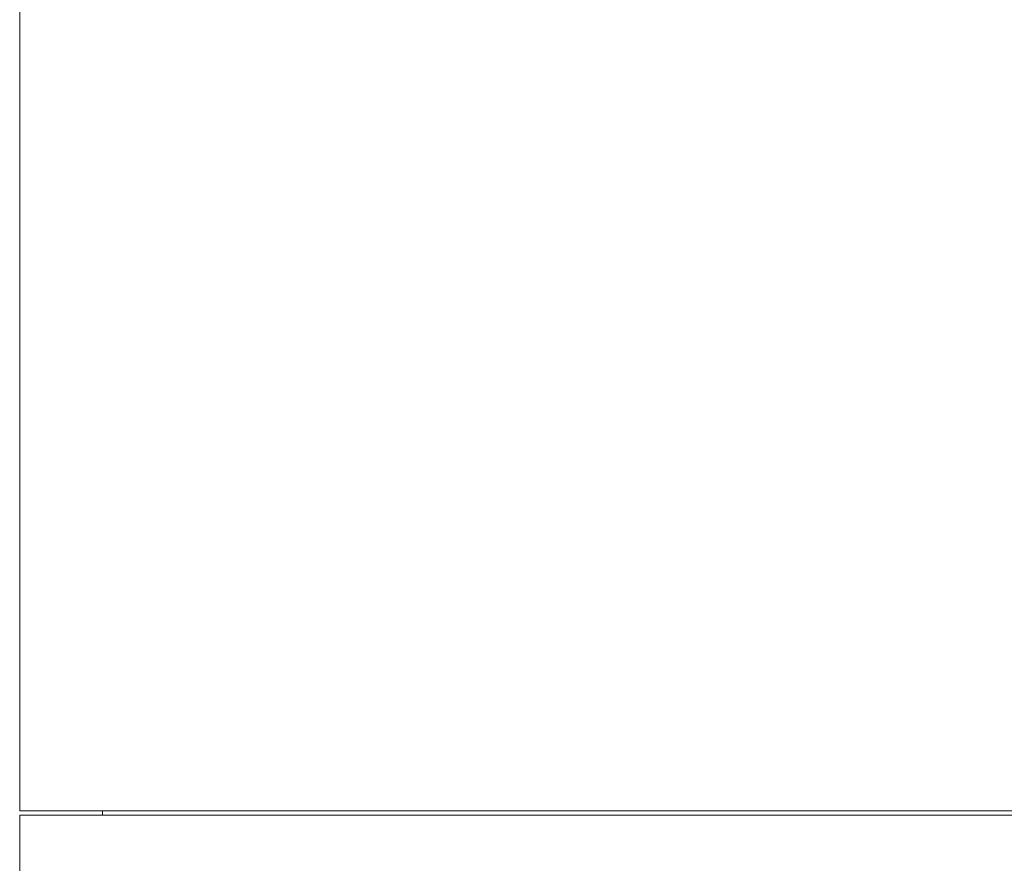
# Model space of a CAD drawing. Header units: inches. Extents: x -3.6 to 22.2, y -7.8 to 16.7.
# Tile 113 of 127: x 17.7 to 19.7, y 2.6 to 4.4. Entities that reach past the tile are written whole.
import ezdxf

# ---------------------------------------------------------------- set-up
doc = ezdxf.new("R2010")
doc.units = ezdxf.units.IN
doc.header["$MEASUREMENT"] = 0

msp = doc.modelspace()

# ---------------------------------------------------------------- linework, layer by layer
at = {"color": 7, "linetype": 'Continuous', "lineweight": 15}
for p, q in [((17.6606, 4.6756), (17.6606, 2.7346)), ((17.6606, 2.7346), (21.5356, 2.7346)), ((17.8321, 2.7346), (17.8321, 2.7256)), ((17.6606, 2.7256), (17.6606, 2.2876)), ((17.6606, 2.7256), (21.5356, 2.7256))]:
    msp.add_line(p, q, dxfattribs=at)

doc.saveas('drawing.dxf')
